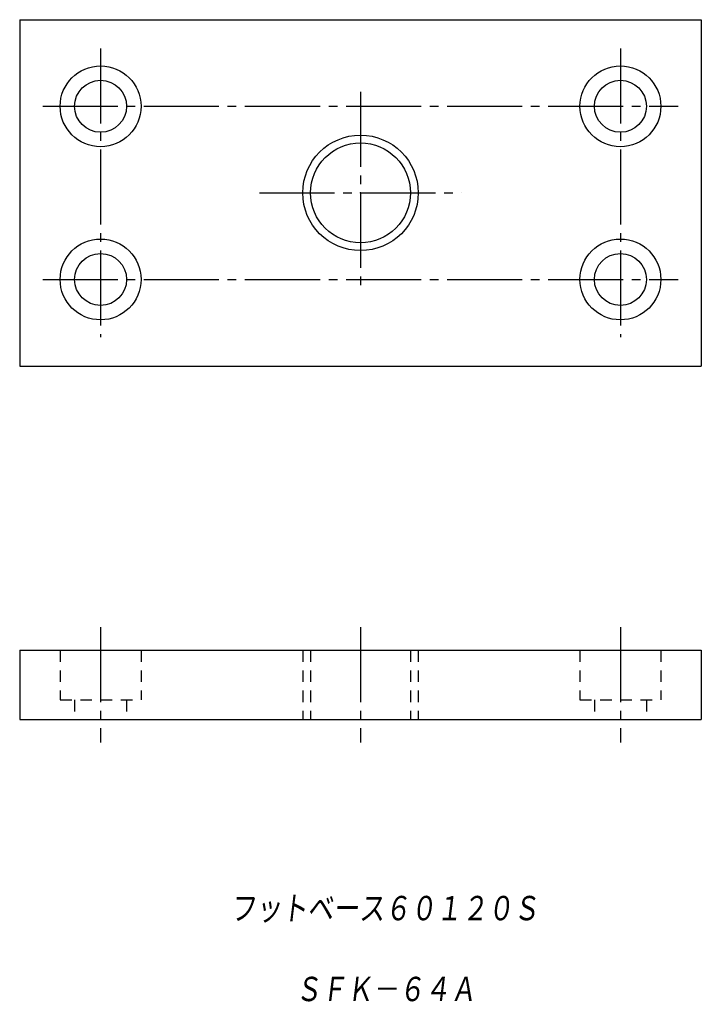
# Model space of a CAD drawing. Extents: x -9 to 109, y -65 to 105.
import ezdxf

# ---------------------------------------------------------------- set-up
doc = ezdxf.new("R2010")
doc.units = 0
doc.linetypes.add('CENTER', pattern=[17.5, 13, -1.5, 1.5, -1.5])
doc.linetypes.add('DASHED', pattern=[3.5, 2, -1.5])
doc.layers.get('0').update_dxf_attribs({"linetype": 'CONTINUOUS'})
doc.styles.get("Standard").update_dxf_attribs({"font": 'txt', "bigfont": 'BIGFONT'})

msp = doc.modelspace()

# ---------------------------------------------------------------- linework, layer by layer
at = {"color": 7, "linetype": 'CONTINUOUS'}
for p, q in [((-8.96, 105.47), (109.04, 105.47)), ((-8.96, 105.47), (-8.96, 45.47)), ((109.04, 105.47), (109.04, 45.47)), ((-8.96, 45.47), (109.04, 45.47)), ((-8.96, -3.76), (109.04, -3.76)), ((-8.96, -3.76), (-8.96, -15.76)), ((109.04, -3.76), (109.04, -15.76)), ((-8.96, -15.76), (109.04, -15.76))]:
    msp.add_line(p, q, dxfattribs=at)
at = {"color": 7, "linetype": 'CENTER'}
for p, q in [((5.04, 100.47), (5.04, 50.47)), ((95.04, 100.47), (95.04, 50.47)), ((50.04, 92.97), (50.04, 57.97)), ((-4.96, 90.47), (105.04, 90.47)), ((32.54, 75.47), (67.54, 75.47)), ((-4.96, 60.47), (105.04, 60.47)), ((5.04, 0.24), (5.04, -19.76)), ((50.04, 0.24), (50.04, -19.76)), ((95.04, 0.24), (95.04, -19.76))]:
    msp.add_line(p, q, dxfattribs=at)
at = {"color": 7, "linetype": 'DASHED'}
for p, q in [((-1.96, -3.76), (-1.96, -12.36)), ((12.04, -3.76), (12.04, -12.36)), ((40.04, -3.76), (40.04, -15.76)), ((41.39, -3.76), (41.39, -15.76)), ((58.69, -3.76), (58.69, -15.76)), ((60.04, -3.76), (60.04, -15.76)), ((88.04, -3.76), (88.04, -12.36)), ((102.04, -3.76), (102.04, -12.36)), ((-1.96, -12.36), (12.04, -12.36)), ((0.54, -12.36), (0.54, -15.76)), ((9.54, -12.36), (9.54, -15.76)), ((88.04, -12.36), (102.04, -12.36)), ((90.54, -12.36), (90.54, -15.76)), ((99.54, -12.36), (99.54, -15.76))]:
    msp.add_line(p, q, dxfattribs=at)
at = {"color": 7, "linetype": 'CONTINUOUS'}
for centre, radius in [((5.04, 90.47), 7), ((95.04, 90.47), 7), ((5.04, 90.47), 4.5), ((95.04, 90.47), 4.5), ((50.04, 75.47), 10), ((50.04, 75.47), 8.65), ((5.04, 60.47), 7), ((95.04, 60.47), 7), ((5.04, 60.47), 4.5), ((95.04, 60.47), 4.5)]:
    msp.add_circle(centre, radius, dxfattribs=at)
msp.add_point((50.04, 75.47), dxfattribs=at)

# ---------------------------------------------------------------- texts
at = {"color": 7, "linetype": 'CONTINUOUS', "oblique": 7}
for s, width, p in [('フットベース６０１２０Ｓ', 0.843772, (27.43, -51)), ('ＳＦＫ－６４Ａ', 0.84635, (38.72, -65.01))]:
    msp.add_text(s, height=4.8, dxfattribs=dict(at, width=width)).set_placement(p)

doc.saveas('drawing.dxf')
